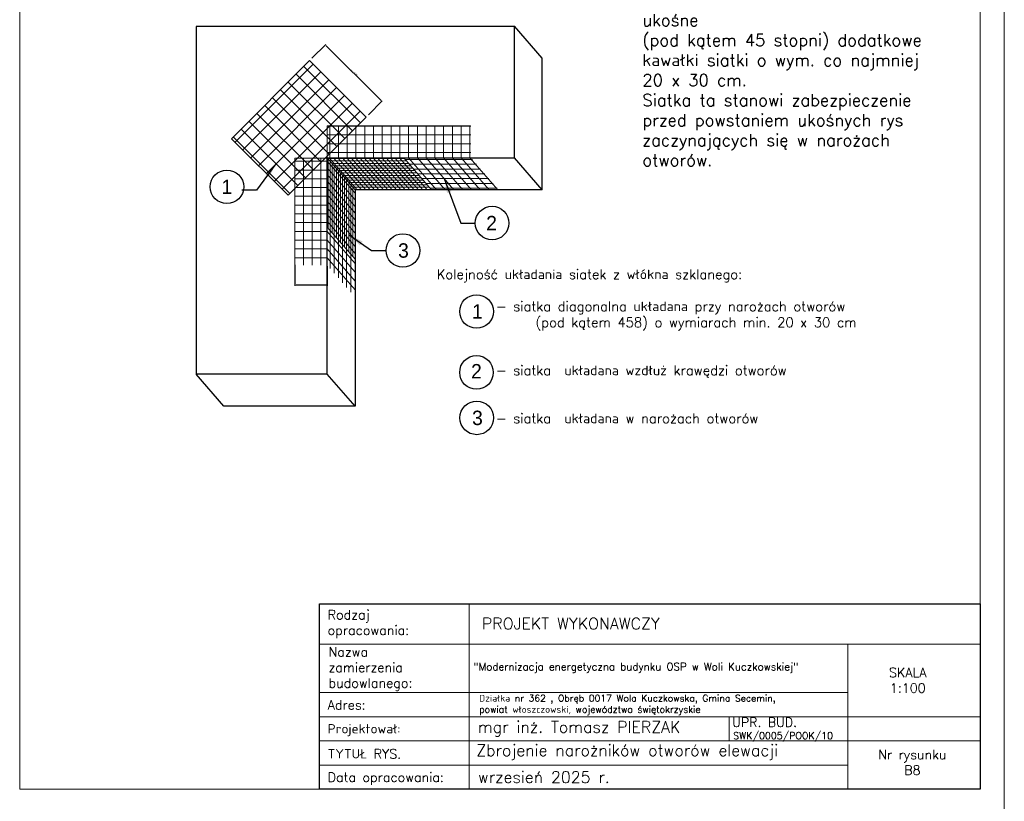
# Model space of a CAD drawing. Header units: millimetres. Extents: x 0 to 152651, y 46550 to 81081.
# Tile 38 of 109: x 137065 to 139115, y 49544 to 51172. Entities that reach past the tile are written whole.
import ezdxf

# ---------------------------------------------------------------- set-up
doc = ezdxf.new("R2010")
doc.units = ezdxf.units.MM
doc.linetypes.add('ACAD_ISO02W100', pattern=[15, 12, -3])
for name, color, linetype, lineweight in [('cienka', 3, 'Continuous', 18), ('linia', 100, 'Continuous', 25), ('opisy', 4, 'Continuous', 18), ('przerywa', 100, 'ACAD_ISO02W100', 5)]:
    doc.layers.add(name, color=color, linetype=linetype, lineweight=lineweight)
doc.styles.add('KASIA', font='romans.shx', dxfattribs={"height": 20})
doc.styles.get("Standard").update_dxf_attribs({"font": 'GOTHIC.TTF'})
doc.styles.add('style1', font='simplex.shx')
doc.dimstyles.new('ISO-25', dxfattribs={"dimtxt": 2.5, "dimasz": 2.5, "dimexe": 1.25, "dimexo": 0.625, "dimtad": 1, "dimtxsty": 'Standard', "dimcen": 2.5, "dimadec": 0, "dimazin": 0, "dimtfac": 1, "dimtmove": 0, "dimatfit": 3, "dimfxl": 1, "dimarcsym": 0})
doc.dimstyles.new('RBCT DIM 20', dxfattribs={"dimtxt": 40, "dimasz": 50, "dimexe": 2.5, "dimexo": 150, "dimgap": 25, "dimtad": 1, "dimdec": 0, "dimzin": 1, "dimtxsty": 'style1', "dimcen": 50, "dimclrd": 8, "dimclre": 8, "dimclrt": 2, "dimadec": 0, "dimazin": 0, "dimtfac": 1, "dimtdec": 0, "dimtmove": 0, "dimatfit": 3, "dimfxl": 1, "dimarcsym": 0})

# ---------------------------------------------------------------- blocks, each defined once
blk = doc.blocks.new('*D1537')
at = {"color": 0, "lineweight": -2, "transparency": 16777216}
for p, q in [((137673.9, 51091.6), (137702.8, 51120.4)), ((137703.6, 51117.8), (137817.8, 51003.7)), ((137791.6, 50973.9), (137820.4, 51002.8))]:
    blk.add_line(p, q, dxfattribs=at)
at = {"color": 0, "transparency": 16777216}
for points in [[(137703.9, 51118.1), (137703.4, 51117.5), (137701.9, 51119.6)], [(137818.1, 51004), (137817.5, 51003.4), (137819.6, 51001.9)]]:
    blk.add_solid(points, dxfattribs=at)
at = {"layer": 'Defpoints', "color": 0, "transparency": 16777216}
for p in [(137673.4, 51091.1), (137819.6, 51001.9), (137791.1, 50973.5)]:
    blk.add_point(p, dxfattribs=at)
at = {"color": 0, "transparency": 16777216, "insert": (137762.1, 51062.1), "char_height": 2.5, "attachment_point": 5, "rotation": 315}
blk.add_mtext('min. 20 cm', dxfattribs=at)
blk = doc.blocks.new('*D1538')
at = {"color": 0, "lineweight": -2, "transparency": 16777216}
for p, q in [((137638.2, 50661.5), (137638.2, 50617.9)), ((137705.7, 50658.8), (137705.7, 50617.9)), ((137703.2, 50619.1), (137640.7, 50619.1))]:
    blk.add_line(p, q, dxfattribs=at)
at = {"color": 0, "transparency": 16777216}
for points in [[(137640.7, 50619.5), (137640.7, 50618.7), (137638.2, 50619.1)], [(137703.2, 50619.5), (137703.2, 50618.7), (137705.7, 50619.1)]]:
    blk.add_solid(points, dxfattribs=at)
at = {"layer": 'Defpoints', "color": 0, "transparency": 16777216}
for p in [(137638.2, 50662.1), (137705.7, 50659.4), (137638.2, 50619.1)]:
    blk.add_point(p, dxfattribs=at)
at = {"color": 0, "transparency": 16777216, "insert": (137671.9, 50620.5), "char_height": 2.5, "attachment_point": 5}
blk.add_mtext('{\\H0.57143x;10 - 15 cm}', dxfattribs=at)

msp = doc.modelspace()

# ---------------------------------------------------------------- linework, layer by layer
at = {"color": 18, "lineweight": 5, "true_color": 0x000000}
for p, q in [((137506.51, 50924.194), (137669.01, 51086.695)), ((137669.01, 51086.695), (137506.51, 50924.194)), ((137669.01, 51086.695), (137786.685, 50969.02)), ((137513.676, 50917.028), (137676.177, 51079.529)), ((137657.138, 51074.823), (137774.813, 50957.149)), ((137530.012, 50900.692), (137692.512, 51063.193)), ((137546.347, 50884.357), (137708.848, 51046.857)), ((137640.803, 51058.487), (137758.477, 50940.813)), ((137562.683, 50868.021), (137725.184, 51030.521)), ((137608.131, 51025.816), (137725.806, 50908.141)), ((137624.467, 51042.152), (137742.142, 50924.477)), ((137579.019, 50851.685), (137741.519, 51014.186)), ((137591.796, 51009.48), (137709.47, 50891.806)), ((137575.46, 50993.145), (137693.134, 50875.47)), ((137595.355, 50835.349), (137757.855, 50997.85)), ((137559.124, 50976.809), (137676.799, 50859.134)), ((137611.69, 50819.014), (137774.191, 50981.514)), ((137786.685, 50969.02), (137624.184, 50806.52)), ((137526.453, 50944.137), (137644.127, 50826.463)), ((137542.788, 50960.473), (137660.463, 50842.799)), ((138003.645, 50950.863), (137705.481, 50950.863)), ((137705.748, 50884.595), (137705.748, 50950.863)), ((137705.748, 50950.245), (138004.598, 50950.245)), ((137710.792, 50884.611), (137710.792, 50950.863)), ((137729.044, 50884.611), (137729.044, 50950.863)), ((137747.296, 50884.611), (137747.296, 50950.863)), ((137765.547, 50884.611), (137765.547, 50950.863)), ((137783.799, 50884.611), (137783.799, 50950.863)), ((137802.05, 50884.611), (137802.05, 50950.863)), ((137820.302, 50884.611), (137820.302, 50950.863)), ((137838.554, 50884.611), (137838.554, 50950.863)), ((137856.805, 50884.611), (137856.805, 50950.863)), ((137875.057, 50884.611), (137875.057, 50950.863)), ((137893.309, 50884.611), (137893.309, 50950.863)), ((137911.56, 50884.611), (137911.56, 50950.863)), ((137929.812, 50884.611), (137929.812, 50950.863)), ((137948.064, 50884.611), (137948.064, 50950.863)), ((137966.315, 50884.611), (137966.315, 50950.863)), ((137984.567, 50884.611), (137984.567, 50950.863)), ((138002.818, 50884.611), (138002.818, 50950.863)), ((137624.184, 50806.52), (137506.51, 50924.194)), ((137510.117, 50927.802), (137627.792, 50810.127)), ((137705.748, 50931.993), (138004.598, 50931.993)), ((137705.748, 50913.742), (138004.598, 50913.742)), ((137638.153, 50883.491), (137638.153, 50662.123)), ((137705.688, 50883.491), (137638.153, 50883.491)), ((137656.037, 50661.002), (137656.037, 50883.491)), ((137674.289, 50661.002), (137674.289, 50883.491)), ((137692.541, 50661.002), (137692.541, 50883.491)), ((137705.748, 50895.49), (138004.598, 50895.49)), ((137763.729, 50817.819), (137705.748, 50884.611)), ((137707.348, 50738.266), (137707.348, 50882.767)), ((137866.604, 50882.767), (137707.348, 50882.767)), ((137709.864, 50884.611), (137767.845, 50817.819)), ((137718.99, 50884.611), (137776.971, 50817.819)), ((137728.093, 50884.611), (137786.074, 50817.819)), ((137737.242, 50884.611), (137795.223, 50817.819)), ((137746.367, 50884.611), (137804.348, 50817.819)), ((137755.471, 50884.611), (137813.452, 50817.819)), ((137764.619, 50884.611), (137822.6, 50817.819)), ((137773.745, 50884.611), (137831.726, 50817.819)), ((137782.871, 50884.611), (137840.852, 50817.819)), ((137791.997, 50884.611), (137849.978, 50817.819)), ((137801.122, 50884.611), (137859.103, 50817.819)), ((137810.248, 50884.611), (137868.229, 50817.819)), ((137819.351, 50884.611), (137877.332, 50817.819)), ((137828.5, 50884.611), (137886.481, 50817.819)), ((137837.626, 50884.611), (137895.607, 50817.819)), ((137846.752, 50884.611), (137904.733, 50817.819)), ((137855.877, 50884.611), (137913.858, 50817.819)), ((137865.003, 50884.611), (137922.984, 50817.819)), ((137875.057, 50884.611), (137933.038, 50817.819)), ((137893.309, 50884.611), (137951.29, 50817.819)), ((137911.515, 50884.611), (137969.496, 50817.819)), ((137929.812, 50884.611), (137987.793, 50817.819)), ((137948.064, 50884.611), (138006.045, 50817.819)), ((137966.315, 50884.611), (138024.296, 50817.819)), ((137984.567, 50884.611), (138042.548, 50817.819)), ((138002.818, 50884.611), (138060.799, 50817.819)), ((137638.153, 50877.238), (137705.688, 50877.238)), ((137705.688, 50877.655), (137763.729, 50810.784)), ((137705.688, 50863.732), (137763.729, 50796.862)), ((137711.674, 50733.283), (137711.674, 50877.784)), ((137870.687, 50877.784), (137711.674, 50877.784)), ((137716, 50728.3), (137716, 50872.801)), ((137875.013, 50872.801), (137716, 50872.801)), ((137720.325, 50723.317), (137720.325, 50867.818)), ((137879.339, 50867.818), (137720.325, 50867.818)), ((137724.651, 50718.334), (137724.651, 50862.834)), ((137883.665, 50862.834), (137724.651, 50862.834)), ((138008.283, 50880.923), (137868.204, 50880.923)), ((138016.451, 50870.957), (137876.856, 50870.957)), ((138025.102, 50860.991), (137885.507, 50860.991)), ((137638.153, 50858.987), (137705.688, 50858.987)), ((137638.153, 50840.735), (137705.688, 50840.735)), ((137705.688, 50849.81), (137763.729, 50782.94)), ((137728.977, 50713.351), (137728.977, 50857.851)), ((137887.99, 50857.851), (137728.977, 50857.851)), ((137733.303, 50708.367), (137733.303, 50852.868)), ((137892.316, 50852.868), (137733.303, 50852.868)), ((137896.4, 50847.885), (137737.387, 50847.885)), ((137737.628, 50703.384), (137737.628, 50847.885)), ((137741.712, 50698.401), (137741.712, 50842.902)), ((137900.726, 50842.902), (137741.712, 50842.902)), ((138033.754, 50851.025), (137894.159, 50851.025)), ((138042.405, 50841.058), (137902.81, 50841.058)), ((137638.153, 50822.483), (137705.688, 50822.483)), ((137705.688, 50821.966), (137763.729, 50755.096)), ((137706.147, 50835.359), (137763.729, 50769.018)), ((137746.038, 50693.418), (137746.038, 50837.919)), ((137905.052, 50837.919), (137746.038, 50837.919)), ((137909.377, 50832.936), (137750.364, 50832.936)), ((137750.606, 50688.435), (137750.606, 50832.936)), ((137754.69, 50683.452), (137754.69, 50827.953)), ((137913.703, 50827.953), (137754.69, 50827.953)), ((137918.029, 50822.97), (137759.015, 50822.97)), ((137759.257, 50678.469), (137759.257, 50822.97)), ((138051.057, 50831.092), (137911.462, 50831.092)), ((138059.708, 50821.126), (137920.113, 50821.126)), ((137638.153, 50804.232), (137705.688, 50804.232)), ((137705.688, 50808.044), (137763.729, 50741.174)), ((137638.153, 50785.98), (137705.688, 50785.98)), ((137705.688, 50794.122), (137763.729, 50727.252)), ((137705.688, 50780.2), (137763.729, 50713.329)), ((137638.153, 50767.728), (137705.688, 50767.728)), ((137705.688, 50766.277), (137763.729, 50699.407)), ((137638.153, 50749.477), (137705.688, 50749.477)), ((137705.688, 50752.355), (137763.729, 50685.485)), ((137763.729, 50673.359), (137705.688, 50740.174)), ((137638.153, 50731.225), (137705.688, 50731.225)), ((137763.729, 50664.41), (137705.688, 50731.225)), ((137711.674, 50733.283), (137711.674, 50654.107)), ((137720.277, 50723.379), (137720.277, 50644.196)), ((137638.153, 50712.974), (137705.688, 50712.974)), ((137763.729, 50646.158), (137705.688, 50712.974)), ((137728.88, 50713.476), (137728.88, 50634.286)), ((137737.483, 50703.572), (137737.483, 50624.375)), ((137638.153, 50694.722), (137705.688, 50694.722)), ((137638.153, 50676.47), (137705.688, 50676.47)), ((137763.729, 50627.907), (137705.688, 50694.722)), ((137763.729, 50609.655), (137705.688, 50676.47)), ((137746.086, 50693.668), (137746.086, 50614.465)), ((137754.69, 50683.764), (137754.69, 50604.554))]:
    msp.add_line(p, q, dxfattribs=at)
at = {"color": 18, "true_color": 0x000000}
for centre in [(137496.762, 50823.991), (138048.916, 50748.517), (137863.219, 50691.456), (138016.562, 50564.397), (138016.435, 50437.49), (138017.004, 50342.924)]:
    msp.add_circle(centre, 34.999, dxfattribs=at)
at = {"layer": 'cienka', "color": 18, "true_color": 0x000000}
for p, q in [((139115.372, 52489.514), (139115.372, 49519.514)), ((139115.372, 49519.514), (139115.372, 52489.514)), ((139115.372, 49519.514), (139115.372, 52489.514)), ((137065.372, 49569.514), (137065.372, 52439.514)), ((139065.372, 52439.514), (139065.372, 49569.514)), ((138542.351, 49721.261), (138542.351, 49670.912)), ((138753.372, 49670.28), (139065.372, 49670.28)), ((139065.372, 49569.514), (137065.372, 49569.514))]:
    msp.add_line(p, q, dxfattribs=at)
at = {"layer": 'linia', "color": 18, "lineweight": 25, "true_color": 0x000000}
for p, q in [((137432.699, 51157.599), (137432.699, 50727.795)), ((138095.24, 51157.599), (137432.699, 51157.599)), ((138153.221, 51091.831), (138095.24, 51158.623)), ((138095.24, 50884.611), (138095.24, 51157.599)), ((138153.221, 50817.819), (138153.221, 51091.831)), ((137705.688, 50434.171), (137705.688, 50884.611)), ((137705.688, 50884.611), (138095.24, 50884.611)), ((138153.221, 50817.819), (138095.24, 50884.611)), ((137763.729, 50817.819), (137763.729, 50367.31)), ((138153.221, 50817.819), (137763.729, 50817.819)), ((137432.699, 50727.795), (137432.699, 50434.626)), ((137705.688, 50434.171), (137432.699, 50434.171)), ((137490.74, 50367.31), (137432.699, 50434.171)), ((137763.729, 50367.31), (137705.688, 50434.171)), ((137763.729, 50367.31), (137490.74, 50367.31))]:
    msp.add_line(p, q, dxfattribs=at)
at = {"layer": 'opisy', "color": 18, "linetype": 'Continuous', "lineweight": 0, "true_color": 0x000000, "flags": 128}
for points in [[(137689.662, 49569.514), (137689.662, 49955.812), (138000.951, 49955.777), (138000.951, 49569.48)], [(138789.372, 49871.812), (139065.372, 49871.812), (139065.372, 49720.629), (138789.372, 49720.629)]]:
    msp.add_lwpolyline(points, close=True, dxfattribs=at)
for points in [[(137689.662, 49955.794), (139065.372, 49955.794), (139065.372, 49871.812), (137689.662, 49871.812)], [(138729.372, 49955.794), (139065.372, 49955.794)], [(137689.662, 49771.029), (138789.372, 49771.029), (138789.372, 49619.88), (137689.662, 49619.88)], [(137689.662, 49720.629), (138789.372, 49720.629), (138789.372, 49670.28), (137689.662, 49670.28)], [(138729.372, 49720.629), (139065.372, 49720.629)], [(137689.662, 49670.28), (138789.372, 49670.28), (138789.372, 49619.897), (137689.662, 49619.897)], [(137725.662, 49619.897), (138789.372, 49619.897), (138789.372, 49569.514), (137725.662, 49569.514)]]:
    msp.add_lwpolyline(points, dxfattribs=at)
at = {"layer": 'opisy', "color": 18, "lineweight": 25, "true_color": 0x000000}
msp.add_lwpolyline([(137689.662, 49955.794), (139065.372, 49955.794), (139065.372, 49569.514), (137689.662, 49569.514)], close=True, dxfattribs=at)

# ---------------------------------------------------------------- texts
at = {"color": 18, "true_color": 0x000000, "char_height": 30, "attachment_point": 1}
for s, insert, width in [('1', (137485.569, 50838.971), 25.79133), ('2', (138036.631, 50763.497), 25.79131), ('3', (137853.227, 50706.436), 27.51075), ('1', (138007.147, 50579.377), 21.68516), ('2', (138005.179, 50455.015), 26.60888), ('3', (138007.273, 50357.904), 24.96464)]:
    msp.add_mtext(s, dxfattribs=dict(at, insert=insert, width=width))
at = {"layer": 'cienka', "color": 18, "true_color": 0x000000, "insert": (138361.833, 51267.089), "char_height": 25, "width": 671.3235, "attachment_point": 1}
msp.add_mtext('\\pxt64;{\\Fromans|c0;Na narożnikach otworów w elewacji (np: okien i drzwi) należy umieścić ukośne\\P(pod kątem 45 stopni) dodatkowe kawałki siatki o wym. co najmniej 20 x 30 cm.\\PSiatka ta stanowi zabezpieczenie przed powstaniem ukośnych rys zaczynających się w narożach otworów.}', dxfattribs=at)
at = {"layer": 'opisy', "color": 18, "linetype": 'Continuous', "lineweight": 0, "true_color": 0x000000, "attachment_point": 4, "style": 'KASIA'}
for s, insert, char_height, width in [('\\A1;{\\H0.80952x;Rodzaj opracowania:}', (137706.488, 49913.525), 24, 141.54434), ('\\A1;\\pxql;PROJEKT WYKONAWCZY', (138027.84, 49914.606), 24, 946.31605), ('\\A1;\\pxql;{\\H0.80952x;Nazwa \\Pzamierzenia\\Pbudowlanego:}', (137708.306, 49819.827), 24, 141.54434), ('\\A1;"Modernizacja energetyczna budynku OSP w Woli Kuczkowskiej"', (138010.099, 49822.327), 15.6, 787.57688), ('\\A1;\\pxqc;{\\H0.80952x;SKALA\\P1:100}', (138540.376, 49796.611), 24, 747.85817), ('\\A1;\\pxql;{\\H0.80952x;Adres:}', (137706.488, 49745.132), 24, 141.54434), ('\\A1;Działka nr 362 , Obręb 0017 Wola Kuczkowska, Gmina Secemin, \\Ppowiat włoszczowski, województwo świętokrzyskie', (138022.058, 49745.192), 14, 817.77748), ('\\A1;UPR. BUD.', (138548.861, 49709.095), 19.2, 598.28653), ('\\A1;\\pxql;{\\H0.80952x;Projektował:}', (137706.488, 49692.654), 24, 747.85817), ('\\A1;mgr inż. Tomasz PIERZAK', (138019.33, 49695.345), 24, 747.85817), ('\\A1;SWK/0005/POOK/10', (138550.867, 49678.803), 14.4, 448.7149), ('\\A1;\\pxql;{\\H0.80952x;TYTUŁ RYS.}', (137706.488, 49643.449), 24, 747.85817), ('\\A1;Zbrojenie narożników otworów elewacji', (138016.054, 49646.68), 24, 747.85817), ('\\A1;\\pxqc;{\\H0.80952x;Nr rysunku\\PB8}', (138550.003, 49625.594), 24, 747.85817), ('\\A1;wrzesień 2025 r.', (138019.33, 49594.735), 24, 747.85817), ('\\A1;\\pxql;{\\H0.80952x;Data opracowania:}', (137706.488, 49591.411), 24, 747.85817)]:
    msp.add_mtext(s, dxfattribs=dict(at, insert=insert, char_height=char_height, width=width))
at = {"layer": 'przerywa', "color": 18, "true_color": 0x000000, "insert": (137933.627, 50651.848), "char_height": 20, "width": 1146.17783, "attachment_point": 1}
msp.add_mtext('{\\Fromans|c0;Kolejność układania siatek z włókna szklanego: \\P\\P         - siatka diagonalna układana przy narożach otworów \\P               (pod kątem 458) o wymiarach min. 20 x 30 cm\\Fromans|c238;\\P\\Fromans|c0; \\P            \\P         - siatka  układana wzdłuż krawędzi otworów \\Fromans|c238;\\P\\Fromans|c0;\\P\\P         - siatka  układana w narożach otworów}', dxfattribs=at)

# ---------------------------------------------------------------- dimensions: what is measured, and where the dimension line sits
at = {"color": 18, "true_color": 0x000000}
dim = msp.add_aligned_dim(p1=(137673.444, 51091.129), p2=(137791.119, 50973.454), distance=40.216, text='min. 20 cm', dimstyle='ISO-25', dxfattribs=at)
dim.commit()
dim.dimension.update_dxf_attribs({"geometry": '*D1537', "text_midpoint": (137762.105, 51062.116)})
dim = msp.add_linear_dim(base=(137638.153, 50619.115), p1=(137705.688, 50659.391), p2=(137638.153, 50662.123), text='{\\H0.57143x;10 - 15 cm}', dimstyle='ISO-25', dxfattribs=at)
dim.commit()
dim.dimension.update_dxf_attribs({"geometry": '*D1538', "text_midpoint": (137671.92, 50620.49)})

# ---------------------------------------------------------------- leaders
at = {"color": 18, "lineweight": 5, "true_color": 0x000000}
for points in [[(137598.962, 50871.628), (137558.268, 50817.271), (137528.021, 50817.271)], [(137949.322, 50841.058), (137983.671, 50748.517), (138013.917, 50748.517)], [(137752.124, 50723.296), (137797.974, 50691.456), (137828.22, 50691.456)]]:
    msp.add_leader(points, dimstyle='RBCT DIM 20', override={"dimasz": 30, "dimtad": 0}, dxfattribs=at)

doc.saveas('drawing.dxf')
